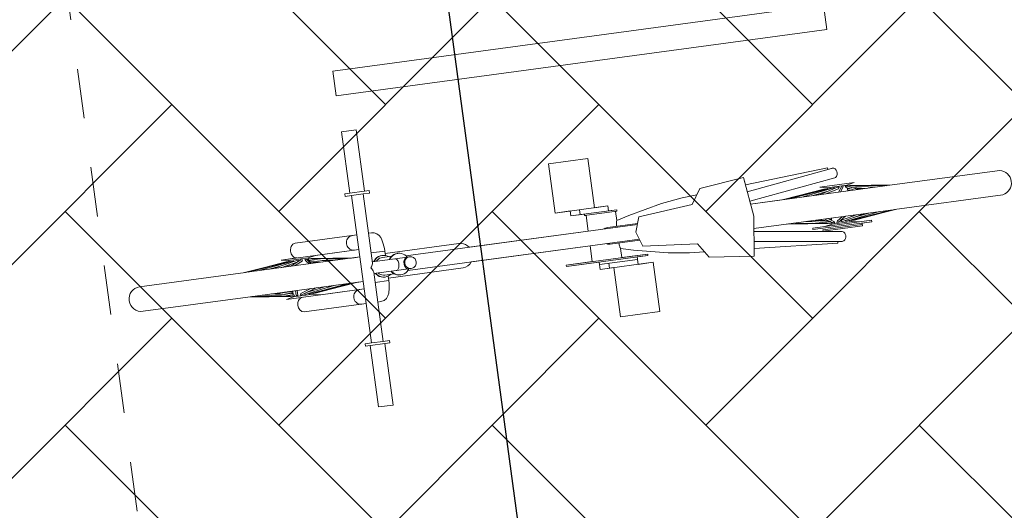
# Model space of a CAD drawing. Header units: metres. Extents: x 737835 to 905050, y 6570742 to 6590316.
# Tile 135 of 256: x 738019.627 to 738021.615, y 6590126.011 to 6590127.001. Entities that reach past the tile are written whole.
import ezdxf

# ---------------------------------------------------------------- set-up
doc = ezdxf.new("R2010")
doc.units = ezdxf.units.M
doc.header["$LTSCALE"] = 0.5
doc.linetypes.add('DASHED', pattern=[0.75, 0.5, -0.25])
for name, color, linetype in [('00_jooned', 7, 'Continuous'), ('AR_hoone', 7, 'Continuous'), ('AS_jalgrattad', 252, 'Continuous')]:
    doc.layers.add(name, color=color, linetype=linetype)
doc.layers.add('AS_mõõdud', color=7, linetype='Continuous', lineweight=0)
doc.layers.add('AS_sillutiskivi RG', color=9, linetype='Continuous', lineweight=0)
doc.styles.add('Style-Arial Narrow', font='ARIALN.TTF')
doc.dimstyles.new('ISO-25', dxfattribs={"dimtxt": 2.5, "dimasz": 2.5, "dimexe": 1.25, "dimexo": 0.625, "dimtad": 1, "dimdec": 1, "dimtxsty": 'Standard', "dimcen": 2.5, "dimadec": 0, "dimazin": 0, "dimtfac": 1, "dimtdec": 1, "dimtmove": 0, "dimatfit": 3, "dimfxl": 1, "dimarcsym": 0})

# ---------------------------------------------------------------- blocks, each defined once
blk = doc.blocks.new('A$C6b675ec8')
at = {"layer": 'AS_jalgrattad', "linetype": 'Continuous', "lineweight": 20, "ltscale": 100}
for p, q in [((510.2, 3355.2), (460.4, 3355.2)), ((497.2, 3350.2), (473.3, 3350.2)), ((1262.4, 3280.2), (1272.4, 3200.2)), ((451.1, 3260.3), (450.4, 3257.8)), ((452.2, 3262.7), (451.1, 3260.3)), ((453.6, 3264.9), (452.2, 3262.7)), ((455.4, 3266.7), (453.6, 3264.9)), ((457.5, 3268.2), (455.4, 3266.7)), ((459.8, 3269.3), (457.5, 3268.2)), ((462.2, 3270), (459.8, 3269.3)), ((464.7, 3270.2), (462.2, 3270)), ((473.3, 3130.2), (473.3, 3270.2)), ((497.2, 3209.4), (497.2, 3270.2)), ((875.9, 3260.2), (983.4, 3260.2)), ((925.3, 3260.2), (925.3, 3250.2)), ((1152.4, 3240.2), (1172.4, 3270.2)), ((1266, 3250.9), (1441, 3274.5)), ((473.3, 3240.2), (315, 3240.2)), ((315, 3240.2), (330, 3237.2)), ((345.5, 3240.4), (347.4, 3240.2)), ((385, 3240.2), (370, 3237.2)), ((450.4, 3257.8), (450.2, 3255.2)), ((450.2, 3255.2), (450.4, 3252.6)), ((450.4, 3252.6), (451.1, 3250.1)), ((451.1, 3250.1), (452.2, 3247.7)), ((452.2, 3247.7), (453.6, 3245.6)), ((453.6, 3245.6), (455.4, 3243.7)), ((455.4, 3243.7), (457.5, 3242.2)), ((457.5, 3242.2), (459.8, 3241.1)), ((459.8, 3241.1), (462.2, 3240.4)), ((462.2, 3240.4), (464.7, 3240.2)), ((1000.2, 3250.2), (906.5, 3250.2)), ((934.2, 3247.2), (934.2, 3250.2)), ((1000.2, 3247.2), (934.2, 3247.2)), ((1000.2, 3247.2), (1000.2, 3250.2)), ((1042.4, 3230.2), (1152.4, 3240.2)), ((1268.5, 3231.1), (1445.1, 3255)), ((1482.2, 3240.2), (1412.2, 3240.2)), ((1412.2, 3240.2), (1427.2, 3237.2)), ((1482.2, 3240.2), (1467.2, 3237.2)), ((327.1, 3235.2), (238.3, 3225.2)), ((473.3, 3225.2), (238.3, 3225.2)), ((331.8, 3235.2), (245.7, 3225.2)), ((338.3, 3235.2), (265.3, 3225.2)), ((311.2, 3228.3), (288.4, 3225.2)), ((292.2, 3225.7), (290.2, 3225.2)), ((346.3, 3235.2), (295.2, 3225.2)), ((324.3, 3235.2), (295.8, 3231.7)), ((347.8, 3232.2), (312.1, 3225.2)), ((327, 3235.2), (324.3, 3235.2)), ((324.3, 3235.2), (324.4, 3234.9)), ((325.7, 3235.1), (325.7, 3235.2)), ((328.7, 3228.5), (326.2, 3225.2)), ((327.4, 3235.2), (327.1, 3235.2)), ((327.1, 3235.2), (327.2, 3234.7)), ((327.4, 3234.7), (327.4, 3235.2)), ((327.9, 3235.2), (327.4, 3235.1)), ((330, 3235.2), (327.9, 3235.2)), ((327.9, 3235.2), (328.1, 3234.8)), ((370, 3237.2), (330, 3237.2)), ((330, 3237.2), (330, 3235)), ((330, 3228.7), (330, 3225.2)), ((354.8, 3235.2), (331.7, 3225.2)), ((332.7, 3235.2), (331.8, 3235.2)), ((332.7, 3235.2), (332.6, 3234.4)), ((340.3, 3235.2), (338.3, 3235.2)), ((340.3, 3235.2), (340, 3234)), ((356.5, 3232.2), (340.3, 3225.2)), ((349.2, 3235.2), (346.3, 3235.2)), ((349.2, 3235.2), (348, 3232.3)), ((358.1, 3235.2), (354.8, 3235.2)), ((358.1, 3235.2), (356.5, 3232.2)), ((366.1, 3235.2), (362.6, 3235.2)), ((364.3, 3232.2), (362.6, 3235.2)), ((364.3, 3232.2), (369.8, 3225.2)), ((366.1, 3235.2), (373.8, 3225.2)), ((372.1, 3235.2), (369, 3235.2)), ((370.4, 3232.2), (369, 3235.2)), ((370, 3237.2), (370, 3235.2)), ((370, 3233), (370, 3230.2)), ((370, 3231.9), (372.7, 3231.6)), ((370, 3230.9), (381, 3229.4)), ((370.4, 3232.2), (396.8, 3225.2)), ((371.3, 3228.5), (387.9, 3225.2)), ((372.1, 3235.2), (409.8, 3225.2)), ((375.7, 3235.2), (372.6, 3235.2)), ((372.6, 3235.1), (372.6, 3235.2)), ((373.1, 3234.9), (373, 3235.2)), ((375.5, 3235.2), (438.5, 3225.2)), ((375.7, 3235.2), (456.5, 3225.2)), ((397.2, 3228.5), (418.2, 3225.2)), ((404.2, 3231.7), (461.7, 3225.2)), ((407.8, 3225.7), (411.6, 3225.2)), ((524.9, 3230.2), (497.2, 3230.2)), ((507.1, 3219.3), (510.5, 3220.9)), ((507.9, 3219.3), (511.3, 3220.9)), ((510.5, 3220.9), (514.1, 3221.9)), ((511.3, 3220.9), (514.8, 3221.9)), ((514.1, 3221.9), (517.8, 3222.2)), ((514.8, 3221.9), (518.5, 3222.2)), ((517.8, 3222.2), (518.5, 3222.2)), ((518.5, 3222.2), (522.2, 3221.9)), ((522.2, 3221.9), (525.8, 3220.9)), ((524.9, 3221.1), (524.9, 3230.2)), ((525.8, 3220.9), (529.2, 3219.3)), ((539, 3219.3), (542.3, 3220.9)), ((539.7, 3219.3), (543.1, 3220.9)), ((542.3, 3220.9), (545.9, 3221.9)), ((543.1, 3220.9), (546.7, 3221.9)), ((545.9, 3221.9), (549.6, 3222.2)), ((546.7, 3221.9), (550.4, 3222.2)), ((549.6, 3222.2), (550.4, 3222.2)), ((550.4, 3222.2), (554.1, 3221.9)), ((554.1, 3221.9), (557.6, 3220.9)), ((557.6, 3220.9), (561, 3219.3)), ((995.5, 3219.6), (995.7, 3221.4)), ((995.7, 3221.4), (995.9, 3223.1)), ((995.9, 3223.1), (996.2, 3224.6)), ((996.2, 3224.6), (996.5, 3226)), ((996.5, 3226), (996.7, 3226.9)), ((996.7, 3227), (996.8, 3227.1)), ((996.8, 3227.1), (997.1, 3228.4)), ((997.1, 3228.4), (997.2, 3228.6)), ((1032.4, 3200.2), (1042.4, 3230.2)), ((1558, 3225.2), (1269.3, 3225.2)), ((1422.5, 3235.2), (1336.4, 3225.2)), ((1426.4, 3235.2), (1337.7, 3225.2)), ((1432, 3235.2), (1351.2, 3225.2)), ((1439.4, 3235.2), (1376.4, 3225.2)), ((1430, 3230.5), (1396.6, 3225.2)), ((1409.4, 3227.2), (1404.7, 3225.2)), ((1447.7, 3235.2), (1410.1, 3225.2)), ((1421.2, 3235.2), (1414, 3234.2)), ((1423, 3229.4), (1418.6, 3227.5)), ((1421.2, 3235.2), (1425.9, 3235.2)), ((1421.2, 3235.2), (1421.2, 3235.1)), ((1422.5, 3235.2), (1422.6, 3234.8)), ((1449.4, 3232.2), (1423, 3225.2)), ((1423.3, 3234.9), (1423.4, 3235.2)), ((1425.8, 3235.1), (1425.9, 3235.2)), ((1426.4, 3235.2), (1426.7, 3235.2)), ((1426.7, 3235.2), (1426.8, 3234.6)), ((1427.2, 3234.9), (1426.8, 3234.8)), ((1467.2, 3237.2), (1427.2, 3237.2)), ((1427.2, 3237.2), (1427.2, 3234.6)), ((1427.2, 3230.1), (1427.2, 3229.8)), ((1427.2, 3226.3), (1427.2, 3225.2)), ((1432, 3235.2), (1433.5, 3235.2)), ((1433.5, 3235.2), (1433.3, 3234.2)), ((1439.4, 3235.2), (1441.8, 3235.2)), ((1441.8, 3235.2), (1441.3, 3233.5)), ((1447.7, 3235.2), (1450.9, 3235.2)), ((1456, 3235.2), (1448.2, 3225.2)), ((1450.9, 3235.2), (1449.4, 3232.2)), ((1457.8, 3232.2), (1452.3, 3225.2)), ((1456, 3235.2), (1459.5, 3235.2)), ((1459.5, 3235.2), (1457.8, 3232.2)), ((1463.2, 3235.2), (1466.5, 3235.2)), ((1464.8, 3232.2), (1463.2, 3235.2)), ((1464.8, 3232.2), (1481, 3225.2)), ((1466.5, 3235.2), (1489.6, 3225.2)), ((1467.2, 3237.2), (1467.2, 3234.9)), ((1467.2, 3231.2), (1467.2, 3225.2)), ((1467.2, 3230.1), (1471.3, 3229.4)), ((1467.2, 3229.8), (1475.8, 3227.5)), ((1467.2, 3226.3), (1471.3, 3225.2)), ((1467.6, 3235.2), (1467.9, 3235.2)), ((1467.6, 3235.2), (1467.6, 3234.8)), ((1467.8, 3234.7), (1467.9, 3235.2)), ((1467.9, 3235.2), (1468.5, 3235.1)), ((1468.5, 3235.2), (1473.2, 3235.2)), ((1468.9, 3234.2), (1468.5, 3235.2)), ((1471.3, 3235.2), (1522.4, 3225.2)), ((1473.2, 3235.2), (1546.2, 3225.2)), ((1476.5, 3230.9), (1505.6, 3225.2)), ((1478.3, 3230.1), (1484.2, 3229.4)), ((1480.3, 3234.2), (1558, 3225.2)), ((1484.9, 3227.2), (1497.7, 3225.2)), ((1520.8, 3225.5), (1523.1, 3225.2)), ((492.2, 3200.2), (493.8, 3202.3)), ((493.8, 3202.3), (495.1, 3204.3)), ((495.1, 3204.3), (496.2, 3206.2)), ((496.2, 3206.2), (496.9, 3207.9)), ((496.9, 3207.9), (497.2, 3209.4)), ((497.2, 3212.2), (573.2, 3212.2)), ((500, 3212.2), (501.5, 3214.4)), ((500.8, 3212.2), (502.3, 3214.4)), ((501.5, 3214.4), (504.1, 3217.1)), ((502.3, 3214.4), (504.9, 3217.1)), ((504.1, 3217.1), (507.1, 3219.3)), ((504.9, 3217.1), (507.9, 3219.3)), ((505.6, 3212.2), (507.4, 3214)), ((507.4, 3214), (509.8, 3215.8)), ((509.8, 3215.8), (512.6, 3217.1)), ((512.6, 3217.1), (515.5, 3217.9)), ((515.5, 3217.9), (518.5, 3218.2)), ((518.5, 3218.2), (537.5, 3218.2)), ((529.2, 3219.3), (530.6, 3218.2)), ((531.9, 3212.2), (533.3, 3214.4)), ((532.6, 3212.2), (534.1, 3214.4)), ((533.3, 3214.4), (535.9, 3217.1)), ((534.1, 3214.4), (536.7, 3217.1)), ((535.9, 3217.1), (539, 3219.3)), ((536.7, 3217.1), (539.7, 3219.3)), ((542.6, 3212.2), (543.8, 3212)), ((543.8, 3212), (545, 3211.5)), ((545, 3211.5), (546.1, 3210.6)), ((546.1, 3210.6), (547, 3209.4)), ((547, 3209.4), (547.9, 3207.9)), ((547.9, 3207.9), (548.6, 3206.2)), ((548.6, 3206.2), (549.1, 3204.3)), ((549.1, 3204.3), (549.4, 3202.3)), ((549.4, 3202.3), (549.5, 3200.2)), ((560.2, 3202.3), (560, 3200.2)), ((560.5, 3204.3), (560.2, 3202.3)), ((561, 3206.2), (560.5, 3204.3)), ((561, 3219.3), (564, 3217.1)), ((561.7, 3207.9), (561, 3206.2)), ((561.6, 3200.2), (561.7, 3202.3)), ((562.6, 3209.4), (561.7, 3207.9)), ((561.7, 3202.3), (562.3, 3204.3)), ((562.3, 3204.3), (563.1, 3206.2)), ((563.6, 3210.6), (562.6, 3209.4)), ((563.1, 3206.2), (564.3, 3207.9)), ((564.8, 3211.5), (563.6, 3210.6)), ((564, 3217.1), (566.7, 3214.4)), ((564.3, 3207.9), (565.7, 3209.4)), ((566, 3212), (564.8, 3211.5)), ((565.7, 3209.4), (567.4, 3210.6)), ((565.8, 3215.2), (1037.4, 3215.2)), ((567.2, 3212.2), (566, 3212)), ((566.7, 3214.4), (568.1, 3212.2)), ((567.4, 3210.6), (569.2, 3211.5)), ((569.2, 3211.5), (571.1, 3212)), ((571.1, 3212), (573.2, 3212.2)), ((573.2, 3212.2), (575.2, 3212)), ((575.2, 3212), (577.1, 3211.5)), ((577.1, 3211.5), (578.9, 3210.6)), ((578.9, 3210.6), (580.6, 3209.4)), ((580.6, 3209.4), (582, 3207.9)), ((582, 3207.9), (583.2, 3206.2)), ((583.2, 3206.2), (584, 3204.3)), ((584, 3204.3), (584.6, 3202.3)), ((584.6, 3202.3), (584.7, 3200.2)), ((969.6, 3215.2), (971.8, 3216.2)), ((971.8, 3216.2), (972.2, 3216.3)), ((972.7, 3216.4), (974.6, 3217)), ((974.6, 3217), (977.4, 3217.2)), ((977.4, 3217.2), (1038, 3217.2)), ((995.5, 3217.8), (995.5, 3219.6)), ((995.5, 3217.2), (995.5, 3217.8)), ((493.8, 3198.1), (492.2, 3200.2)), ((495.1, 3196.1), (493.8, 3198.1)), ((496.2, 3194.2), (495.1, 3196.1)), ((496.9, 3192.5), (496.2, 3194.2)), ((497.2, 3191), (496.9, 3192.5)), ((497.2, 3130.2), (497.2, 3191)), ((497.2, 3188.2), (573.2, 3188.2)), ((501.5, 3186.1), (500, 3188.2)), ((502.3, 3186.1), (500.8, 3188.2)), ((504.1, 3183.4), (501.5, 3186.1)), ((504.9, 3183.4), (502.3, 3186.1)), ((507.1, 3181.2), (504.1, 3183.4)), ((507.9, 3181.2), (504.9, 3183.4)), ((507.4, 3186.4), (505.6, 3188.2)), ((510.5, 3179.5), (507.1, 3181.2)), ((509.8, 3184.6), (507.4, 3186.4)), ((511.3, 3179.5), (507.9, 3181.2)), ((512.6, 3183.3), (509.8, 3184.6)), ((515.5, 3182.5), (512.6, 3183.3)), ((518.5, 3182.2), (515.5, 3182.5)), ((518.5, 3182.2), (537.5, 3182.2)), ((529.2, 3181.2), (525.8, 3179.5)), ((530.6, 3182.2), (529.2, 3181.2)), ((533.3, 3186.1), (531.9, 3188.2)), ((534.1, 3186.1), (532.6, 3188.2)), ((535.9, 3183.4), (533.3, 3186.1)), ((536.7, 3183.4), (534.1, 3186.1)), ((539, 3181.2), (535.9, 3183.4)), ((539.7, 3181.2), (536.7, 3183.4)), ((542.3, 3179.5), (539, 3181.2)), ((543.1, 3179.5), (539.7, 3181.2)), ((543.8, 3188.4), (542.6, 3188.2)), ((545, 3188.9), (543.8, 3188.4)), ((546.1, 3189.8), (545, 3188.9)), ((547, 3191), (546.1, 3189.8)), ((547.9, 3192.5), (547, 3191)), ((548.6, 3194.2), (547.9, 3192.5)), ((549.1, 3196.1), (548.6, 3194.2)), ((549.4, 3198.1), (549.1, 3196.1)), ((549.5, 3200.2), (549.4, 3198.1)), ((561, 3181.2), (557.6, 3179.5)), ((560, 3200.2), (560.2, 3198.1)), ((560.2, 3198.1), (560.5, 3196.1)), ((560.5, 3196.1), (561, 3194.2)), ((561, 3194.2), (561.7, 3192.5)), ((564, 3183.4), (561, 3181.2)), ((561.7, 3198.1), (561.6, 3200.2)), ((562.3, 3196.1), (561.7, 3198.1)), ((561.7, 3192.5), (562.6, 3191)), ((563.1, 3194.2), (562.3, 3196.1)), ((562.6, 3191), (563.6, 3189.8)), ((564.3, 3192.5), (563.1, 3194.2)), ((563.6, 3189.8), (564.8, 3188.9)), ((566.7, 3186.1), (564, 3183.4)), ((565.7, 3191), (564.3, 3192.5)), ((564.8, 3188.9), (566, 3188.4)), ((567.4, 3189.8), (565.7, 3191)), ((565.8, 3185.2), (1037.4, 3185.2)), ((566, 3188.4), (567.2, 3188.2)), ((568.1, 3188.2), (566.7, 3186.1)), ((569.2, 3188.9), (567.4, 3189.8)), ((571.1, 3188.4), (569.2, 3188.9)), ((573.2, 3188.2), (571.1, 3188.4)), ((575.2, 3188.4), (573.2, 3188.2)), ((577.1, 3188.9), (575.2, 3188.4)), ((578.9, 3189.8), (577.1, 3188.9)), ((580.6, 3191), (578.9, 3189.8)), ((582, 3192.5), (580.6, 3191)), ((583.2, 3194.2), (582, 3192.5)), ((584, 3196.1), (583.2, 3194.2)), ((584.6, 3198.1), (584, 3196.1)), ((584.7, 3200.2), (584.6, 3198.1)), ((971.8, 3184.2), (969.6, 3185.2)), ((972.2, 3184.1), (971.8, 3184.2)), ((974.6, 3183.5), (972.7, 3184)), ((977.4, 3183.2), (974.6, 3183.5)), ((977.4, 3183.2), (1038, 3183.2)), ((995.5, 3182.6), (995.5, 3183.2)), ((995.5, 3180.8), (995.5, 3182.6)), ((995.7, 3179), (995.5, 3180.8)), ((1042.4, 3170.2), (1032.4, 3200.2)), ((1272.4, 3200.2), (1262.4, 3120.2)), ((473.3, 3175.2), (238.4, 3175.2)), ((309, 3167.2), (238.4, 3175.2)), ((324, 3165.2), (246.9, 3175.2)), ((325.1, 3165.2), (267.8, 3175.2)), ((312.6, 3170.7), (286.5, 3175.2)), ((296.9, 3173.5), (287, 3175.2)), ((308.6, 3172), (294.9, 3173.8)), ((329.2, 3165.2), (298.7, 3175.2)), ((330.9, 3168.2), (309.5, 3175.2)), ((330, 3171), (314, 3173.8)), ((330, 3163.2), (315, 3160.2)), ((330, 3172.7), (322.2, 3175.2)), ((327.8, 3165.2), (324, 3165.2)), ((330, 3169.2), (326.5, 3169.7)), ((327.6, 3165.8), (327.8, 3165.2)), ((328.5, 3165.4), (327.6, 3165.5)), ((332.4, 3165.2), (329.2, 3165.2)), ((330, 3175.2), (330, 3168.5)), ((330, 3165.2), (330, 3163.2)), ((370, 3163.2), (330, 3163.2)), ((330.9, 3168.2), (332.4, 3165.2)), ((335.8, 3165.2), (335.8, 3175.2)), ((339.2, 3165.2), (335.8, 3165.2)), ((339.2, 3165.2), (339.2, 3175.2)), ((344.1, 3165.2), (345.6, 3168.2)), ((347.3, 3165.2), (344.1, 3165.2)), ((345.6, 3168.2), (367, 3175.2)), ((347.3, 3165.2), (377.8, 3175.2)), ((353.1, 3165.2), (353.9, 3167.4)), ((355.7, 3165.2), (353.1, 3165.2)), ((355.7, 3165.2), (413, 3175.2)), ((358.9, 3169), (394.4, 3175.2)), ((361.7, 3165.2), (361.9, 3166.3)), ((363.5, 3165.2), (361.7, 3165.2)), ((363.5, 3165.2), (440.6, 3175.2)), ((369, 3165.2), (369, 3165.9)), ((369.6, 3165.2), (369, 3165.2)), ((369.6, 3165.2), (457.3, 3175.2)), ((370, 3172.7), (370, 3171)), ((370, 3165.3), (370, 3163.2)), ((370.8, 3165.2), (370, 3165.2)), ((370, 3163.2), (385, 3160.2)), ((370.8, 3165.2), (370.7, 3165.4)), ((370.8, 3165.2), (371.5, 3165.4)), ((372.4, 3165.5), (372.2, 3165.2)), ((376, 3165.2), (372.2, 3165.2)), ((373.3, 3165.6), (373.3, 3165.2)), ((373.9, 3165.2), (373.8, 3165.7)), ((373.9, 3165.2), (461.6, 3175.2)), ((374.2, 3165.3), (374.2, 3165.2)), ((376, 3165.2), (375.9, 3165.4)), ((376, 3165.2), (391, 3167.2)), ((386, 3173.8), (390.5, 3175.2)), ((403.1, 3173.5), (416.4, 3175.2)), ((405.1, 3173.8), (413.5, 3175.2)), ((524.9, 3170.2), (497.2, 3170.2)), ((514.1, 3178.6), (510.5, 3179.5)), ((514.8, 3178.6), (511.3, 3179.5)), ((517.8, 3178.2), (514.1, 3178.6)), ((518.5, 3178.2), (514.8, 3178.6)), ((517.8, 3178.2), (518.5, 3178.2)), ((522.2, 3178.6), (518.5, 3178.2)), ((525.8, 3179.5), (522.2, 3178.6)), ((524.9, 3170.2), (524.9, 3179.3)), ((545.9, 3178.6), (542.3, 3179.5)), ((546.7, 3178.6), (543.1, 3179.5)), ((549.6, 3178.2), (545.9, 3178.6)), ((550.4, 3178.2), (546.7, 3178.6)), ((549.6, 3178.2), (550.4, 3178.2)), ((554.1, 3178.6), (550.4, 3178.2)), ((557.6, 3179.5), (554.1, 3178.6)), ((995.9, 3177.3), (995.7, 3179)), ((996.2, 3175.8), (995.9, 3177.3)), ((996.5, 3174.4), (996.2, 3175.8)), ((996.7, 3173.5), (996.5, 3174.4)), ((997, 3172.5), (996.7, 3173.5)), ((997.2, 3171.8), (997, 3172.5)), ((1152.4, 3160.2), (1042.4, 3170.2)), ((1268.5, 3169.3), (1445.1, 3145.4)), ((1558, 3175.2), (1269.3, 3175.2)), ((1366.5, 3171.8), (1336.3, 3175.2)), ((1419.1, 3165.5), (1338.1, 3175.2)), ((1421.4, 3165.2), (1353.1, 3175.2)), ((1388, 3173.3), (1374.8, 3175.2)), ((1424, 3165.2), (1379.4, 3175.2)), ((1387.2, 3173.5), (1384.8, 3173.8)), ((1424.3, 3168.5), (1394.4, 3175.2)), ((1420.6, 3170.9), (1400.9, 3173.8)), ((1420.2, 3170.9), (1401.1, 3175.2)), ((1427.2, 3163.2), (1412.2, 3160.2)), ((1429.4, 3165.2), (1413.9, 3175.2)), ((1423.3, 3169.2), (1419.2, 3169.7)), ((1431.1, 3168.2), (1420.3, 3175.2)), ((1423.6, 3165.2), (1421.4, 3165.2)), ((1427.2, 3172.7), (1422.5, 3173.8)), ((1423.6, 3165.3), (1423.6, 3165.2)), ((1427, 3165.2), (1424, 3165.2)), ((1426, 3167.4), (1427, 3165.2)), ((1427.2, 3165.6), (1426.8, 3165.7)), ((1427.2, 3175.2), (1427.2, 3170.8)), ((1427.2, 3166.6), (1427.2, 3163.2)), ((1467.2, 3163.2), (1427.2, 3163.2)), ((1432.8, 3165.2), (1429.4, 3165.2)), ((1431.1, 3168.2), (1432.8, 3165.2)), ((1436.9, 3165.2), (1438.6, 3168.2)), ((1440.3, 3165.2), (1436.9, 3165.2)), ((1438.6, 3168.2), (1449.4, 3175.2)), ((1440.3, 3165.2), (1455.8, 3175.2)), ((1445.7, 3165.2), (1447.1, 3168.2)), ((1448.7, 3165.2), (1445.7, 3165.2)), ((1447.1, 3168.2), (1478.3, 3175.2)), ((1448.7, 3165.2), (1493.3, 3175.2)), ((1454.7, 3165.2), (1455.1, 3166.7)), ((1456.9, 3165.2), (1454.7, 3165.2)), ((1456.9, 3165.2), (1525.2, 3175.2)), ((1462.8, 3165.2), (1462.8, 3166.1)), ((1463.9, 3165.2), (1462.8, 3165.2)), ((1463.9, 3165.2), (1547.7, 3175.2)), ((1467.2, 3175.2), (1467.2, 3172.7)), ((1467.2, 3165.6), (1467.2, 3163.2)), ((1467.2, 3163.2), (1482.2, 3160.2)), ((1467.6, 3165.7), (1467.4, 3165.2)), ((1470.4, 3165.2), (1467.4, 3165.2)), ((1468.9, 3165.2), (1558, 3175.2)), ((1468.9, 3165.2), (1468.9, 3165.8)), ((1470.4, 3165.2), (1470.3, 3165.4)), ((1470.4, 3165.2), (1470.8, 3165.3)), ((1470.8, 3165.4), (1470.8, 3165.2)), ((1473, 3165.2), (1470.8, 3165.2)), ((1471.3, 3165.5), (1471.3, 3165.2)), ((1471.8, 3173.8), (1474.1, 3175.2)), ((1472.5, 3165.2), (1472.4, 3165.6)), ((1472.5, 3165.2), (1527.9, 3171.8)), ((1473, 3165.2), (1475.2, 3165.5)), ((1473, 3165.2), (1473, 3165.3)), ((1474.2, 3170.9), (1503.4, 3175.2)), ((1493.4, 3173.8), (1500, 3175.2)), ((473.3, 3160.2), (315, 3160.2)), ((347.4, 3160.2), (345.5, 3160)), ((450.4, 3147.8), (450.2, 3145.2)), ((450.2, 3145.2), (450.4, 3142.6)), ((451.1, 3150.3), (450.4, 3147.8)), ((450.4, 3142.6), (451.1, 3140.1)), ((452.2, 3152.7), (451.1, 3150.3)), ((453.6, 3154.9), (452.2, 3152.7)), ((455.4, 3156.7), (453.6, 3154.9)), ((457.5, 3158.2), (455.4, 3156.7)), ((459.8, 3159.3), (457.5, 3158.2)), ((462.2, 3160), (459.8, 3159.3)), ((464.7, 3160.2), (462.2, 3160)), ((1050.2, 3153.2), (884.2, 3153.2)), ((884.2, 3150.2), (884.2, 3153.2)), ((1050.2, 3150.2), (884.2, 3150.2)), ((950.9, 3145.2), (1027.9, 3145.2)), ((969.7, 3145.2), (969.7, 3135.2)), ((1050.2, 3150.2), (1050.2, 3153.2)), ((1172.4, 3130.2), (1152.4, 3160.2)), ((1266, 3149.6), (1441, 3125.9)), ((1387.2, 3160.2), (1507.2, 3160.2)), ((1387.2, 3160.2), (1387.2, 3157.2)), ((1387.2, 3157.2), (1507.2, 3157.2)), ((1407.2, 3154.2), (1487.2, 3154.2)), ((1407.2, 3154.2), (1407.2, 3151.2)), ((1507.2, 3160.2), (1507.2, 3157.2)), ((451.1, 3140.1), (452.2, 3137.7)), ((452.2, 3137.7), (453.6, 3135.6)), ((453.6, 3135.6), (455.4, 3133.7)), ((455.4, 3133.7), (457.5, 3132.2)), ((457.5, 3132.2), (459.8, 3131.1)), ((459.8, 3131.1), (462.2, 3130.4)), ((462.2, 3130.4), (464.7, 3130.2)), ((1058.5, 3135.2), (950.9, 3135.2)), ((510.2, 3045.2), (460.4, 3045.2)), ((497.2, 3050.2), (473.3, 3050.2))]:
    blk.add_line(p, q, dxfattribs=at)
at = {"layer": 'AS_jalgrattad', "linetype": 'Continuous', "lineweight": 20, "ltscale": 100, "flags": 128}
blk.add_lwpolyline([(240.4, 3225.2), (324.3, 3235.2), (330, 3235), (330, 3237.2), (315, 3240.2), (346.5, 3240.3), (343.7, 3241.1), (341.9, 3242.2), (340.4, 3243.7), (339, 3245.6), (337.9, 3247.7), (337.1, 3250.1), (336.6, 3252.6), (336.4, 3255.2), (336.6, 3257.8), (337.9, 3262.7), (339, 3264.9), (340.4, 3266.7), (342.8, 3268.8), (345.5, 3270), (347.4, 3270.2), (473.3, 3270.2), (473.3, 3350.2), (460.4, 3350.2), (460.4, 3355.2), (470.3, 3355.2), (470.3, 3480.2), (500.2, 3480.2), (500.2, 3355.2), (510.2, 3355.2), (510.2, 3350.2), (497.2, 3350.2), (497.2, 3270.2), (503.5, 3270.2), (508.5, 3269.3), (513.5, 3266.9), (517.7, 3262.8), (520.3, 3258.4), (522.2, 3253.3), (523.9, 3245.3), (524.8, 3235.5), (524.9, 3225.2), (675.3, 3225.2), (679.7, 3224.8, -0.188008), (694.9, 3215.2), (937.2, 3215.2), (937.2, 3247.2), (934.2, 3247.2), (934.2, 3250.2), (906.5, 3250.2), (906.5, 3260.2), (875.9, 3260.2), (875.9, 3360.2), (955.9, 3360.2), (955.9, 3260.2), (983.4, 3260.2), (983.4, 3250.2), (1000.2, 3250.2), (1000.2, 3247.2), (997.2, 3247.2), (997.2, 3228.6), (1022.5, 3235.4), (1091.5, 3250.7), (1134.1, 3255.9), (1164.3, 3258), (1172.4, 3270.2), (1262.4, 3280.2), (1264.3, 3265), (1433.4, 3276.9), (1433.6, 3273.6), (1442.4, 3274.7), (1445.3, 3274.2), (1447.9, 3272.6), (1449.9, 3270), (1451, 3267), (1451.3, 3263.8), (1450.7, 3260.6), (1448.8, 3257.3), (1446.4, 3255.5), (1445.1, 3255), (1268.5, 3231.1), (1269.3, 3225.2), (1337.7, 3225.2), (1421.2, 3235.2), (1426.7, 3235.2), (1426.8, 3234.8), (1427.2, 3234.9), (1427.2, 3237.2), (1412.2, 3240.2), (1482.2, 3240.2), (1467.2, 3237.2), (1467.2, 3234.9), (1467.6, 3234.8), (1467.6, 3235.2), (1473.2, 3235.2), (1558, 3225.2), (1776.8, 3224.8, -0.8358), (1776.4, 3175.6), (1555.5, 3175.2), (1473, 3165.2), (1467.4, 3165.2), (1467.6, 3165.7), (1467.2, 3165.6), (1467.2, 3163.2), (1482.2, 3160.2), (1507.2, 3160.2), (1507.2, 3157.2), (1487.2, 3157.2), (1487.2, 3151.2), (1407.2, 3151.2), (1407.1, 3150.6), (1445.1, 3145.4), (1446.8, 3144.7), (1448.3, 3143.7), (1449.3, 3142.5), (1450.2, 3141.2), (1450.8, 3139.7), (1451.2, 3138), (1451.3, 3136.3), (1451.2, 3134.6), (1450.9, 3132.9), (1450.3, 3131.3), (1449.9, 3130.5), (1448.5, 3128.5), (1447.3, 3127.4), (1445.8, 3126.5), (1444.2, 3125.9), (1442.4, 3125.7), (1433.6, 3126.9), (1433.4, 3123.6), (1264.3, 3135.4), (1262.4, 3120.2), (1172.4, 3130.2), (1164.3, 3142.4), (1134.1, 3144.5), (1091.5, 3149.7), (1022.5, 3165), (997.2, 3171.8), (997.2, 3153.2), (1050.2, 3153.2), (1050.2, 3150.2), (1027.9, 3150.2), (1027.9, 3135.2), (1058.5, 3135.2), (1058.5, 3035.2), (978.5, 3035.2), (978.5, 3135.2), (950.9, 3135.2), (950.9, 3150.2), (884.2, 3150.2), (884.2, 3153.2), (937.2, 3153.2), (937.2, 3185.2), (694.9, 3185.2, -0.222487), (677.1, 3175.4), (524.9, 3175.2), (524.8, 3165), (523.8, 3154.8), (521.3, 3145), (519, 3139.7), (515.3, 3135.1), (510.2, 3131.7), (503.5, 3130.2), (497.2, 3130.2), (497.2, 3050.2), (510.2, 3050.2), (510.2, 3045.2), (500.2, 3045.2), (500.2, 2920.2), (470.3, 2920.2), (470.3, 3045.2), (460.4, 3045.2), (460.4, 3050.2), (473.3, 3050.2), (473.3, 3130.2), (347.4, 3130.2), (342.8, 3131.7), (339, 3135.6), (337.1, 3140.1), (336.4, 3145.2), (337.3, 3151), (339, 3154.9), (340.4, 3156.7), (343.4, 3159.1), (345.5, 3160), (315, 3160.2), (330, 3163.2), (330, 3165.2), (324, 3165.2), (238.4, 3175.2), (25.1, 3175.2, -0.995646), (24.7, 3225.2)], format="xyb", close=True, dxfattribs=at)
for points in [[(473.3, 3225.2), (473.3, 3240.2), (385, 3240.2), (370, 3237.2), (370, 3235.2), (375.7, 3235.2), (461.7, 3225.2)], [(473.3, 3160.2), (473.3, 3175.2), (459.8, 3175.2), (376, 3165.2), (370, 3165.3), (370, 3163.2), (385, 3160.2)]]:
    blk.add_lwpolyline(points, close=True, dxfattribs=at)
blk = doc.blocks.new('*D84')
at = {"layer": 'AS_mõõdud', "color": 0, "lineweight": -2, "transparency": 16777216}
for p, q in [((738003.5864, 6590244.8915), (738005.5275, 6590245.154)), ((738004.6437, 6590244.2272), (738022.8644, 6590109.487)), ((738022.0215, 6590108.5657), (738023.9626, 6590108.8282))]:
    blk.add_line(p, q, dxfattribs=at)
at = {"layer": 'AS_mõõdud', "color": 0, "transparency": 16777216}
for points in [[(738004.7758, 6590244.245), (738004.5116, 6590244.2093), (738004.5365, 6590245.02)], [(738022.9965, 6590109.5048), (738022.7323, 6590109.4691), (738022.9716, 6590108.6942)]]:
    blk.add_solid(points, dxfattribs=at)
at = {"layer": 'Defpoints', "color": 0, "transparency": 16777216}
for p in [(738003.2891, 6590244.8513), (738022.9716, 6590108.6942), (738021.7242, 6590108.5255)]:
    blk.add_point(p, dxfattribs=at)
at = {"layer": 'AS_mõõdud', "color": 0, "transparency": 16777216, "insert": (738014.4882, 6590176.9564), "char_height": 1, "attachment_point": 5, "rotation": 277.7013, "style": 'Style-Arial Narrow'}
blk.add_mtext('{\\fArial Narrow|b0|i0|c186|p39;pikkus }137,6m', dxfattribs=at)
blk = doc.blocks.new('A$C2b1a9425')
at = {"layer": '00_jooned', "color": 252, "linetype": 'DASHED', "lineweight": 20, "flags": 128}
blk.add_lwpolyline([(-38138, -104105), (-38638, -104105), (-38638, -137530), (960, -137530), (960, -104130.2), (400, -104130)], dxfattribs=at)

msp = doc.modelspace()

# ---------------------------------------------------------------- hatches: boundary and pattern name
at = {"layer": 'AS_sillutiskivi RG'}
h = msp.add_hatch(dxfattribs=at)
h.set_pattern_fill('AR-HBONE', color=256, scale=0.003)
edge = h.paths.add_edge_path()
edge.add_line((737983.4831, 6590103.3519), (737979.074, 6590135.9556))
edge.add_line((737979.074, 6590135.9556), (737979.0869, 6590135.9573))
edge.add_line((737979.0869, 6590135.9573), (737977.7842, 6590145.5906))
edge.add_line((737977.7842, 6590145.5906), (737983.7885, 6590146.4026))
edge.add_line((737983.7885, 6590146.4026), (737980.9769, 6590167.179))
edge.add_line((737980.9769, 6590167.179), (737978.9903, 6590166.9411))
edge.add_line((737978.9903, 6590166.9411), (737980.2469, 6590157.6495))
edge.add_arc((737977.2676, 6590157.2476), 3.0062, -31.36, 7.6818, ccw=False)
edge.add_line((737979.8347, 6590155.6832), (737976.8189, 6590150.4909))
edge.add_arc((737975.5218, 6590151.2442), 1.5, 187.7015, 329.851, ccw=False)
edge.add_line((737974.0353, 6590151.0432), (737972.7645, 6590160.4403))
edge.add_arc((737975.7375, 6590160.8423), 3, 149.5332, 187.7015, ccw=False)
edge.add_line((737973.1517, 6590162.3635), (737976.1705, 6590167.4952))
edge.add_arc((737977.4787, 6590166.7004), 1.5307, 9.0476, 148.7195, ccw=False)
edge.add_line((737978.9903, 6590166.9411), (737980.9769, 6590167.179))
edge.add_line((737980.9769, 6590167.179), (737979.0776, 6590181.2231))
edge.add_line((737979.0776, 6590181.2231), (737976.4692, 6590180.88))
edge.add_arc((737961.7924, 6590184.6366), 15.15, 329.53325, 345.64327, ccw=False)
edge.add_line((737974.8505, 6590176.955), (737968.8776, 6590166.797))
edge.add_line((737968.8776, 6590166.797), (737971.5396, 6590147.1121))
edge.add_arc((737968.5667, 6590146.7101), 3, -30.149, 7.7015, ccw=False)
edge.add_line((737971.1608, 6590145.2033), (737965.9949, 6590136.3091))
edge.add_line((737965.9949, 6590136.3091), (737966.6562, 6590131.4747))
edge.add_line((737966.6562, 6590131.4747), (737973.9909, 6590124.2812))
edge.add_arc((737971.8903, 6590122.1394), 3, 7.7059, 45.5564, ccw=False)
edge.add_line((737974.8632, 6590122.5417), (737975.8293, 6590115.3976))
edge.add_arc((737969.8834, 6590114.5935), 6, -30.46675, 7.7015, ccw=False)
edge.add_line((737975.055, 6590111.5513), (737970.4519, 6590103.7279))
edge.add_line((737970.4519, 6590103.7279), (737963.3687, 6590102.7698))
edge.add_line((737963.3687, 6590102.7698), (737963.4853, 6590101.9036))
edge.add_line((737963.4853, 6590101.9036), (737964.26, 6590096.15))
edge.add_line((737964.26, 6590096.15), (737968.0449, 6590096.6769))
edge.add_line((737968.0449, 6590096.6769), (738030.6108, 6590105.3769))
edge.add_line((738030.6108, 6590105.3769), (738029.7403, 6590111.6835))
edge.add_arc((738027.7647, 6590111.4207), 1.993, -82.4541, 7.5781, ccw=False)
edge.add_line((738028.0265, 6590109.445), (738027.6517, 6590109.3943))
edge.add_line((738027.6517, 6590109.3943), (738021.7249, 6590108.5239))
edge.add_line((738021.7249, 6590108.5239), (737983.4831, 6590103.3519))
edge = h.paths.add_edge_path(flags=16)
edge.add_arc((737977.2594, 6590103.7308), 2.25, 0, 360)
h = msp.add_hatch(dxfattribs=at)
h.set_pattern_fill('AR-HBONE', color=256, scale=0.003)
edge = h.paths.add_edge_path()
edge.add_line((738017.2914, 6590141.2937), (738023.7939, 6590142.173))
edge.add_arc((738023.526, 6590144.155), 2, 277.6998, 366.5438)
edge.add_line((738025.5129, 6590144.3829), (738026.4036, 6590137.468))
edge.add_arc((738024.4201, 6590137.2122), 2, 7.3479, 97.6998)
edge.add_line((738024.1521, 6590139.1942), (738023.6314, 6590139.1238))
edge.add_arc((738023.8994, 6590137.1418), 2, 97.6998, 187.7015)
edge.add_line((738021.9174, 6590136.8738), (738025.4017, 6590111.1082))
edge.add_arc((738027.3837, 6590111.3763), 2, 187.7015, 277.7015)
edge.add_line((738027.6517, 6590109.3943), (738021.7251, 6590108.5229))
edge.add_line((738021.7251, 6590108.5229), (738017.6954, 6590138.3207))
edge.add_line((738017.6954, 6590138.3207), (738017.2914, 6590141.2937))
edge = h.paths.add_edge_path(flags=16)
edge.add_line((738017.9469, 6590140.3682), (738024.1521, 6590139.1942))
edge.add_line((738024.1521, 6590139.1942), (738025.2427, 6590139.3107))

# ---------------------------------------------------------------- linework, layer by layer
at = {"layer": 'AS_jalgrattad', "color": 7, "linetype": 'Continuous', "lineweight": 20, "ltscale": 100}
msp.add_lwpolyline([(738020.2595, 6590126.8968), (738020.2662, 6590126.8473), (738021.2572, 6590126.9813), (738021.2505, 6590127.0308), (738020.2595, 6590126.8968)], dxfattribs=at)

# ---------------------------------------------------------------- block references
at = {"layer": 'AS_jalgrattad', "xscale": 0.001, "yscale": 0.001, "zscale": 0.001, "rotation": 7.701504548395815}
msp.add_blockref('A$C6b675ec8', (738020.2773, 6590123.2626), dxfattribs=at)

# ---------------------------------------------------------------- dimensions: what is measured, and where the dimension line sits
at = {"layer": 'AS_mõõdud'}
dim = msp.add_aligned_dim(p1=(738003.2891, 6590244.8513), p2=(738021.7242, 6590108.5255), distance=1.2588, text='{\\fArial Narrow|b0|i0|c186|p39;pikkus }<>m', dimstyle='ISO-25', override={"dimtxt": 1, "dimasz": 0.8, "dimexe": 1, "dimexo": 0.3, "dimgap": 0.1, "dimtxsty": 'Style-Arial Narrow', "dimtmove": 1}, dxfattribs=at)
dim.commit()
dim.dimension.update_dxf_attribs({"geometry": '*D84', "text_midpoint": (738014.4882, 6590176.9564)})

# ---------------------------------------------------------------- next in the draw order: block references
at = {"layer": 'AR_hoone', "linetype": 'ByBlock', "lineweight": 30, "ltscale": 0.1, "xscale": 0.0009999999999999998, "yscale": 0.0009999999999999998, "zscale": 0.0009999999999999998, "rotation": 7.701504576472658}
msp.add_blockref('A$C2b1a9425', (738002.9054, 6590244.2562), dxfattribs=at)

doc.saveas('drawing.dxf')
